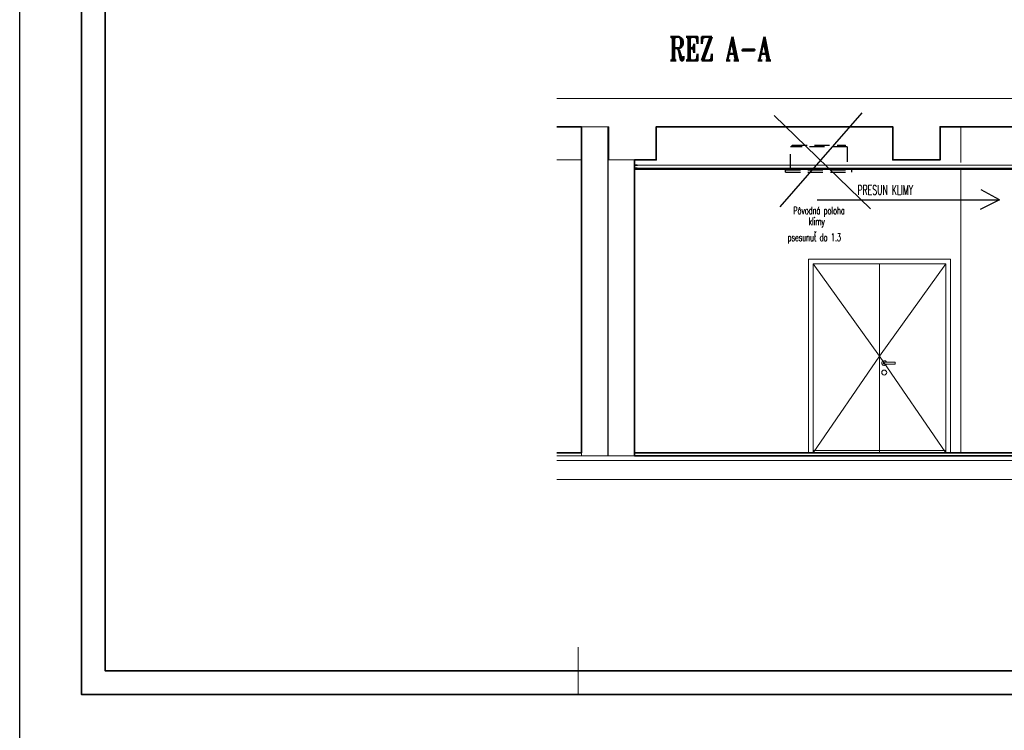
# Model space of a CAD drawing. Extents: x 1911006 to 2186114, y 709265 to 747216.
# Tile 3 of 256: x 1911006 to 1921410, y 725314 to 732831. Entities that reach past the tile are written whole.
import ezdxf

# ---------------------------------------------------------------- set-up
doc = ezdxf.new("R2010")
doc.units = 0
doc.header["$LTSCALE"] = 500
doc.header["$MEASUREMENT"] = 0
doc.linetypes.add('DASHDOT', pattern=[6.25, 3, -1.5, 0.25, -1.5])
doc.linetypes.add('DASHED2', pattern=[9.525, 6.35, -3.175])
doc.layers.get('0').update_dxf_attribs({"linetype": 'CONTINUOUS'})
doc.layers.get('Defpoints').update_dxf_attribs({"linetype": 'CONTINUOUS'})
for name, color, linetype, lineweight in [('!_A_01_TENKÁ', 8, 'CONTINUOUS', 13), ('!_A_02_HRUBÁ', 255, 'CONTINUOUS', 35), ('!_A_21_KÓTY', 3, 'CONTINUOUS', 9), ('A-DOOR', 31, 'CONTINUOUS', 18), ('A-DOOR-FRAM', 31, 'CONTINUOUS', 25)]:
    doc.layers.add(name, color=color, linetype=linetype, lineweight=lineweight)
doc.layers.add('!_A_51_BÚRACIE PRÁCE', color=40, linetype='CONTINUOUS', lineweight=13, true_color=0xffbf00)
doc.layers.add('!_A_52_NOVÉ KCIE', color=7, linetype='CONTINUOUS', lineweight=13, true_color=0xa30000)
doc.layers.add('VZT', color=7, linetype='CONTINUOUS')
doc.styles.add('Iso CP', font='isocp.shx', dxfattribs={"width": 0.8})
doc.styles.add('ROMANS', font='ROMANS.shx', dxfattribs={"width": 0.6, "height": 100})
doc.styles.add('ROMANT', font='romant', dxfattribs={"height": 300})
doc.dimstyles.new('1-50', dxfattribs={"dimscale": 50, "dimtxt": 2.5, "dimasz": 1.5, "dimexe": 1.25, "dimexo": 1, "dimtad": 1, "dimdec": 0, "dimrnd": 5, "dimdsep": 46, "dimtxsty": 'Iso CP', "dimblk1": 'OBLIQUE', "dimblk2": 'OBLIQUE', "dimsah": 1, "dimcen": 2.5, "dimclrt": 4, "dimadec": 0, "dimazin": 0, "dimtfac": 1, "dimtdec": 0, "dimtmove": 1, "dimatfit": 3, "dimldrblk": 'OBLIQUE', "dimfxl": 5, "dimfxlon": 1, "dimtfill": 1, "dimtolj": 1, "dimtzin": 0, "dimarcsym": 0})

# ---------------------------------------------------------------- blocks, each defined once
blk = doc.blocks.new('_OBLIQUE')
at = {"color": 0, "linetype": 'ByBlock'}
blk.add_line((-0.5, -0.5), (0.5, 0.5), dxfattribs=at)
blk = doc.blocks.new('*D362')
at = {"layer": '!_A_21_KÓTY', "color": 0, "lineweight": -2, "transparency": 16777216}
for p, q in [((1923683, 731348), (1923371, 731348)), ((1923433, 731348), (1923433, 728248)), ((1923183, 728248), (1923496, 728248))]:
    blk.add_line(p, q, dxfattribs=at)
at = {"layer": 'Defpoints', "color": 0, "transparency": 16777216}
for p in [(1924275, 731348), (1918545, 728248), (1923433, 728248)]:
    blk.add_point(p, dxfattribs=at)
at = {"layer": '!_A_21_KÓTY', "color": 0, "lineweight": -2, "transparency": 16777216, "xscale": 75, "yscale": 75, "zscale": 75}
for p, rotation in [((1923433, 731348), 90), ((1923433, 728248), 270)]:
    blk.add_blockref('_OBLIQUE', p, dxfattribs=dict(at, rotation=rotation))
at = {"layer": '!_A_21_KÓTY', "color": 4, "transparency": 16777216, "insert": (1923340, 729798), "char_height": 125, "attachment_point": 5, "rotation": 90, "style": 'Iso CP', "bg_fill": 3, "box_fill_scale": 1.25, "bg_fill_color": 256, "bg_fill_true_color": 13158600, "bg_fill_transparency": 0}
blk.add_mtext('\\A1;3100', dxfattribs=at)

msp = doc.modelspace()

# ---------------------------------------------------------------- linework, layer by layer
at = {"layer": '!_A_01_TENKÁ', "color": 7}
for p, q in [((1916682.8, 731698.4), (1917231.5, 731698.4)), ((1916941.5, 731698.4), (1916941.5, 728218.4)), ((1917221.5, 728218.4), (1917221.5, 731698.4)), ((1917223.3, 731698.4), (1917223.3, 728218.4)), ((1917231.5, 731698.4), (1917231.5, 731348.4)), ((1917731.5, 731348.4), (1917731.5, 731698.4)), ((1917731.5, 731698.4), (1920231.3, 731698.4)), ((1920231.3, 731698.4), (1920231.3, 731348.4)), ((1920731.3, 731348.4), (1920731.3, 731698.4)), ((1920731.3, 731698.4), (1923231.5, 731698.4)), ((1920951.5, 731698.4), (1920951.5, 731320.9)), ((1916941.5, 731348.4), (1916682.8, 731348.4)), ((1917231.5, 731348.4), (1917731.5, 731348.4)), ((1917501.5, 728218.4), (1917501.5, 731348.4)), ((1920231.3, 731348.4), (1920731.3, 731348.4)), ((1920951.5, 731248.4), (1920951.5, 728248.4)), ((1919341.5, 728248.4), (1919341.5, 730298.4)), ((1919341.5, 730298.4), (1920841.5, 730298.4)), ((1920841.5, 730298.4), (1920841.5, 728248.4)), ((1942032.1, 728218.4), (1916682.8, 728218.4))]:
    msp.add_line(p, q, dxfattribs=at)
at = {"layer": '!_A_01_TENKÁ', "color": 7, "lineweight": 25}
for p, q in [((1916682.8, 728248.4), (1916941.5, 728248.4)), ((1917223.3, 728248.4), (1917221.5, 728248.4)), ((1917501.5, 728248.4), (1923231.5, 728248.4))]:
    msp.add_line(p, q, dxfattribs=at)
at = {"layer": '!_A_01_TENKÁ', "color": 7}
for points in [[(1916682.8, 731998.4), (1921525.5, 731998.4)], [(1916682.8, 728168.4), (1942032.1, 728168.4)], [(1916682.8, 727968.4), (1942032.1, 727968.4)]]:
    msp.add_lwpolyline(points, dxfattribs=at)
at = {"layer": '!_A_01_TENKÁ'}
msp.add_lwpolyline([(1916907.7, 725693.8), (1916907.7, 726193.8)], dxfattribs=at)
at = {"layer": '!_A_02_HRUBÁ'}
for points in [[(1911657.7, 746693.8), (1948407.7, 746693.8), (1948407.7, 725693.8), (1911657.7, 725693.8)], [(1911907.7, 746443.8), (1948157.7, 746443.8), (1948157.7, 725943.8), (1911907.7, 725943.8)]]:
    msp.add_lwpolyline(points, close=True, dxfattribs=at)
at = {"layer": '!_A_02_HRUBÁ', "color": 7}
for points in [[(1916682.8, 728248.4), (1916941.5, 728248.4), (1916941.5, 731698.4), (1916682.8, 731698.4)], [(1917501.5, 731348.4), (1917731.5, 731348.4), (1917731.5, 731698.4), (1920231.3, 731698.4), (1920231.3, 731348.4), (1920731.3, 731348.4), (1920731.3, 731698.4), (1923231.5, 731698.4)], [(1917501.5, 731348.4), (1917501.5, 728248.4), (1923231.5, 728248.4)]]:
    msp.add_lwpolyline(points, dxfattribs=at)
msp.add_lwpolyline([(1917531.5, 731261.4), (1917531.5, 731260.9), (1917501.5, 731260.9), (1917501.5, 731290.9), (1917531.5, 731290.9), (1917531.5, 731290.4), (1917502, 731290.4), (1917502, 731261.4)], close=True, dxfattribs=at)
at = {"layer": '!_A_51_BÚRACIE PRÁCE', "color": 7, "lineweight": 35}
msp.add_lwpolyline([(1917501.5, 728248.4), (1917501.5, 728218.4), (1940791.5, 728218.4), (1940791.5, 728248.4), (1925436.5, 728248.4)], dxfattribs=at)
at = {"layer": '!_A_52_NOVÉ KCIE', "color": 7}
for points in [[(1917501.5, 731290.9), (1923231.5, 731290.9)], [(1917501.5, 731260.9), (1923231.5, 731260.9)], [(1923231.5, 731248.4), (1917501.5, 731248.4)]]:
    msp.add_lwpolyline(points, dxfattribs=at)
at = {"layer": '!_A_52_NOVÉ KCIE', "color": 7, "lineweight": 35}
for points in [[(1923231.5, 731248.4), (1917501.5, 731248.4)], [(1923231.5, 728248.4), (1917501.5, 728248.4)]]:
    msp.add_lwpolyline(points, dxfattribs=at)
at = {"layer": 'A-DOOR', "color": 7, "linetype": 'Continuous', "lineweight": 18}
for p, q in [((1919391.5, 730248.4), (1920091.5, 729273.4)), ((1919391.5, 730248.4), (1919391.5, 728248.4)), ((1920091.5, 730248.4), (1919391.5, 730248.4)), ((1920791.5, 730248.4), (1920091.5, 729273.4)), ((1920091.5, 728248.4), (1920091.5, 730248.4)), ((1920791.5, 730248.4), (1920091.5, 730248.4)), ((1920091.5, 730248.4), (1920091.5, 728248.4)), ((1920791.5, 728248.4), (1920791.5, 730248.4)), ((1920091.5, 729273.4), (1919391.5, 728248.4)), ((1920091.5, 729273.4), (1920791.5, 728248.4)), ((1920256.5, 729208.4), (1920141.5, 729208.4)), ((1920141.5, 729188.4), (1920256.5, 729188.4)), ((1920256.5, 729208.4), (1920256.5, 729198.4)), ((1920256.5, 729198.4), (1920256.5, 729188.4)), ((1919391.5, 728273.4), (1920791.5, 728273.4)), ((1919391.5, 728248.4), (1919391.5, 728273.4)), ((1920791.5, 728248.4), (1920791.5, 728273.4))]:
    msp.add_line(p, q, dxfattribs=at)
for centre, start, end in [((1920141.5, 729198.4), 22.65517, 180), ((1920141.5, 729198.4), 180, 337.34483), ((1920141.5, 729098.4), 0, 180), ((1920141.5, 729098.4), 180, 0)]:
    msp.add_arc(centre, 26, start, end, dxfattribs=at)
for points, knots in [([(1920131.5, 729198.4), (1920131.5, 729199.3), (1920131.6, 729200.6), (1920132.2, 729202.3), (1920132.8, 729203.4), (1920133.4, 729204.4), (1920133.9, 729205), (1920134.5, 729205.7), (1920135.3, 729206.4), (1920136.3, 729207), (1920137, 729207.4), (1920137.6, 729207.7), (1920138.2, 729207.9), (1920138.9, 729208.1), (1920139.5, 729208.2), (1920140.1, 729208.4), (1920140.8, 729208.4), (1920141.2, 729208.4), (1920141.5, 729208.4)], [0, 0, 0, 0, 0.08333333, 0.125, 0.16666667, 0.20833333, 0.22916667, 0.25, 0.29166667, 0.33333333, 0.35416667, 0.375, 0.39583333, 0.41666667, 0.4375, 0.45833333, 0.47916667, 0.5, 0.5, 0.5, 0.5]), ([(1920141.5, 729188.4), (1920141.2, 729188.4), (1920140.8, 729188.4), (1920140.1, 729188.5), (1920139.5, 729188.6), (1920138.9, 729188.8), (1920138.2, 729189), (1920137.6, 729189.2), (1920137, 729189.5), (1920136.5, 729189.8), (1920135.9, 729190.1), (1920135.2, 729190.6), (1920134.5, 729191.2), (1920133.9, 729191.8), (1920133.4, 729192.5), (1920132.8, 729193.4), (1920132.2, 729194.6), (1920131.6, 729196.2), (1920131.5, 729197.6), (1920131.5, 729198.4)], [0.5, 0.5, 0.5, 0.5, 0.52083333, 0.54166667, 0.5625, 0.58333333, 0.60416667, 0.625, 0.64583333, 0.66666667, 0.6875, 0.70833333, 0.75, 0.77083333, 0.79166667, 0.83333333, 0.875, 0.91666667, 1, 1, 1, 1])]:
    msp.add_open_spline(points, degree=3, knots=knots, dxfattribs=at)
at = {"layer": 'A-DOOR-FRAM', "color": 7, "linetype": 'Continuous', "lineweight": 18}
for p, q in [((1919341.5, 728248.4), (1919341.5, 730298.4)), ((1920841.5, 730298.4), (1919341.5, 730298.4)), ((1919391.5, 730248.4), (1919391.5, 728248.4)), ((1919391.5, 730248.4), (1920791.5, 730248.4)), ((1920791.5, 730248.4), (1920791.5, 728248.4)), ((1920841.5, 728248.4), (1920841.5, 730298.4))]:
    msp.add_line(p, q, dxfattribs=at)
at = {"layer": 'VZT', "color": 3, "linetype": 'DASHED2', "ltscale": 0.05}
for p, q in [((1919749.6, 731487.4), (1919149.3, 731487.4)), ((1919167.8, 731504.8), (1919731.1, 731504.8)), ((1919167.8, 731487.4), (1919167.8, 731504.8)), ((1919193, 731506.4), (1919193, 731504.8)), ((1919219.3, 731504.8), (1919219.3, 731506.4)), ((1919230.9, 731506.4), (1919230.9, 731504.8)), ((1919257.2, 731504.8), (1919257.2, 731506.4)), ((1919731.1, 731487.4), (1919731.1, 731504.8))]:
    msp.add_line(p, q, dxfattribs=at)
at = {"layer": 'VZT', "color": 6}
msp.add_lwpolyline([(1911005.6, 747216.2), (1949003.1, 747216.2), (1949003.1, 709264.8), (1911005.6, 709264.8)], close=True, dxfattribs=at)

# ---------------------------------------------------------------- texts
at = {"layer": 'VZT', "color": 6, "linetype": 'DASHDOT', "ltscale": 3, "style": 'ROMANT', "width": 0.7}
msp.add_text('REZ A-A', height=250, dxfattribs=at).set_placement((1917869.6, 732397.7))
at = {"layer": 'VZT', "style": 'ROMANS', "width": 0.6}
msp.add_text('PRESUN KLIMY', height=100, dxfattribs=at).set_placement((1919858.4, 730979.8))

# ---------------------------------------------------------------- next in the draw order: dimensions: what is measured, and where the dimension line sits
at = {"layer": '!_A_21_KÓTY', "color": 7}
dim = msp.add_linear_dim(base=(1923433.4, 728248.4), p1=(1924274.6, 731348.4), p2=(1918544.6, 728248.4), angle=90, dimstyle='1-50', dxfattribs=at)
dim.commit()
dim.dimension.update_dxf_attribs({"geometry": '*D362', "text_midpoint": (1923339.6, 729798.4)})

# ---------------------------------------------------------------- next in the draw order: linework, layer by layer
at = {"layer": 'VZT', "color": 7}
for p, q in [((1918979.3, 731816), (1919996.4, 730829.9)), ((1919906, 731846.2), (1919039.6, 730852.5)), ((1921360.2, 730926.8), (1921164.3, 731032.2)), ((1919431.5, 730926.8), (1921360.2, 730926.8)), ((1921360.2, 730926.8), (1921156.8, 730821.4))]:
    msp.add_line(p, q, dxfattribs=at)
at = {"layer": 'VZT', "color": 3, "linetype": 'DASHED2', "ltscale": 0.05}
for p, q in [((1919149.3, 731248.4), (1919149.3, 731487.4)), ((1919749.6, 731487.4), (1919749.6, 731248.4)), ((1919096.6, 731219.3), (1919096.6, 731242.8)), ((1919096.6, 731241.7), (1919796.3, 731241.7)), ((1919096.6, 731218.2), (1919796.3, 731218.2)), ((1919796.3, 731242.8), (1919796.3, 731219.3))]:
    msp.add_line(p, q, dxfattribs=at)

# ---------------------------------------------------------------- next in the draw order: texts
at = {"layer": 'VZT', "style": 'ROMANS', "width": 0.6}
for s, p in [('Pôvodná poloha ', (1919180, 730772.2)), ('klimy', (1919341.8, 730658.5)), ('psesunuť do 1.3', (1919120.9, 730489.3))]:
    msp.add_text(s, height=80, dxfattribs=at).set_placement(p)

doc.saveas('drawing.dxf')
